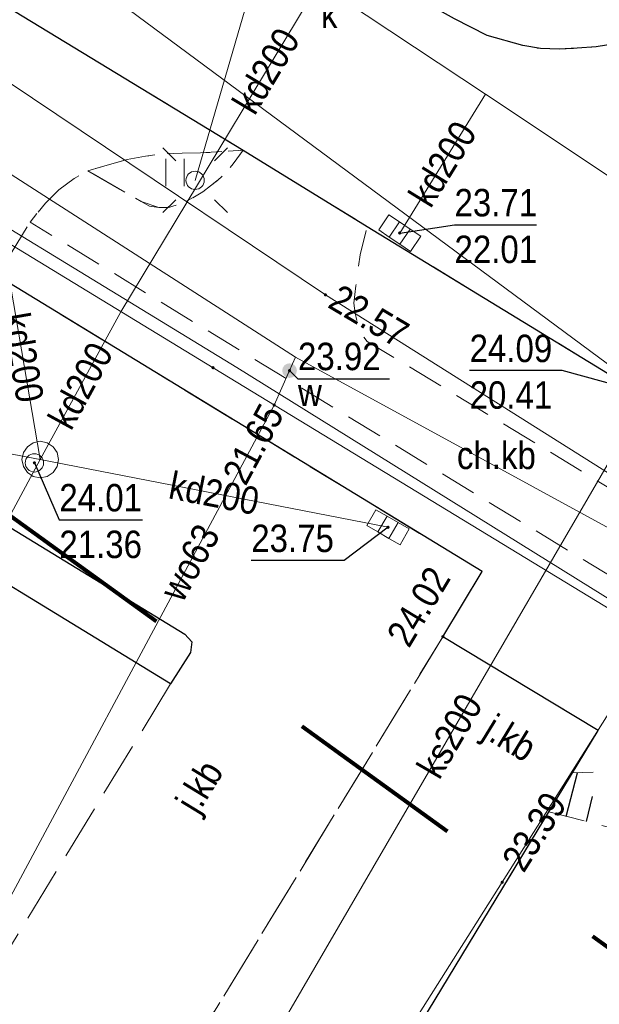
# Model space of a CAD drawing. Header units: metres. Extents: x 5490589 to 5490956, y 5935138 to 5935420.
# Tile 29 of 39: x 5490826 to 5490842, y 5935160 to 5935187. Entities that reach past the tile are written whole.
import ezdxf
from ezdxf.enums import TextEntityAlignment as Align

# ---------------------------------------------------------------- set-up
doc = ezdxf.new("R2010")
doc.units = ezdxf.units.M
doc.header["$MEASUREMENT"] = 0
for name, pattern in [('1.0_0.5', [1.5, 1, -0.5]), ('1.5_0.5', [2, 1.5, -0.5]), ('218-1000', [1.4, 0.7, -0.7]), ('219-500', [0]), ('egug-500', [0])]:
    doc.linetypes.add(name, pattern=pattern)
doc.layers.get('0').update_dxf_attribs({"color": 2, "linetype": 'CONTINUOUS', "lineweight": 5})
for name, color, linetype in [('000 Inne (niezydentyfikowane)', 7, 'CONTINUOUS'), ('203-punkt graniczny', 7, 'CONTINUOUS'), ('218-kontur użytku gruntowego', 7, 'CONTINUOUS'), ('219-działka ewidencyjna', 7, 'CONTINUOUS'), ('chodnik', 7, 'CONTINUOUS'), ('chodnik-Atr17', 7, 'CONTINUOUS'), ('jezdnia', 7, 'CONTINUOUS'), ('jezdnia-Atr17', 7, 'CONTINUOUS'), ('komora podziemna', 7, 'CONTINUOUS'), ('kratka ściekowa', 7, 'CONTINUOUS'), ('krawężnik', 7, 'CONTINUOUS'), ('latarnia', 7, 'CONTINUOUS'), ('pikieta sztuczna', 7, 'CONTINUOUS'), ('pikieta sztuczna-Atr2', 7, 'CONTINUOUS'), ('przewód elektroenergetyczny podziemny', 7, 'CONTINUOUS'), ('przewód gazowy', 7, 'CONTINUOUS'), ('przewód kanalizacyjny', 7, 'CONTINUOUS'), ('przewód kanalizacyjny-Atr1', 7, 'CONTINUOUS'), ('przewód telekomunikacyjny podziemny', 7, 'CONTINUOUS'), ('przewód wodociągowy', 7, 'CONTINUOUS'), ('przewód wodociągowy-Atr1', 7, 'CONTINUOUS'), ('rzędna', 7, 'CONTINUOUS'), ('rzędna-Atr2', 7, 'CONTINUOUS'), ('rzędna-Atr3', 7, 'CONTINUOUS'), ('skarpa nieumocniona', 7, 'CONTINUOUS'), ('trawnik', 7, 'CONTINUOUS'), ('właz do komory lub kanału - okrągły', 7, 'CONTINUOUS'), ('właz do komory lub kanału - okrągły-Atr17', 7, 'CONTINUOUS'), ('zasuwa lub zawór', 7, 'CONTINUOUS'), ('zasuwa lub zawór-Atr17', 7, 'CONTINUOUS')]:
    doc.layers.add(name, color=color, linetype=linetype)
doc.layers.add('zakres nowy', color=6, linetype='218-1000', lineweight=80)
doc.styles.get("Standard").update_dxf_attribs({"font": 'Working1250', "width": 0.75})

# ---------------------------------------------------------------- blocks, each defined once
blk = doc.blocks.new('203')
at = {"linetype": 'Continuous', "lineweight": 0}
h = blk.add_hatch(color=0, dxfattribs=at)
edge = h.paths.add_edge_path()
edge.add_arc((0, 0), 0.045, 0, 360)
blk = doc.blocks.new('PW01')
at = {"linetype": 'Continuous', "lineweight": 13}
h = blk.add_hatch(color=0, dxfattribs=at)
edge = h.paths.add_edge_path()
edge.add_arc((0, 0), 0.045, 0, 360)
blk = doc.blocks.new('TU04')
at = {"color": 0, "linetype": 'Continuous', "lineweight": 13}
for p, q in [((0, 0), (0, 0.75)), ((0.5, 0), (0.5, 0.75))]:
    blk.add_line(p, q, dxfattribs=at)
blk = doc.blocks.new('US22')
at = {"color": 0, "linetype": 'Continuous', "lineweight": 13}
blk.add_circle((0, 0), 0.25, dxfattribs=at)
blk = doc.blocks.new('SM01')
at = {"color": 0, "linetype": 'Continuous', "lineweight": 13}
for p, q in [((-0.53, 0.531), (-0.883, 0.884)), ((0.531, 0.531), (0.884, 0.884)), ((-0.53, -0.53), (-0.883, -0.883)), ((0.531, -0.53), (0.884, -0.883))]:
    blk.add_line(p, q, dxfattribs=at)
blk.add_circle((0, 0), 0.25, dxfattribs=at)
blk = doc.blocks.new('US05')
at = {"color": 0, "linetype": 'Continuous', "lineweight": 13}
for p, q in [((-0.525, -0.25), (-0.525, 0.25)), ((-0.525, 0.25), (-0.175, 0.25)), ((-0.175, -0.25), (-0.175, 0.25)), ((-0.175, 0.25), (0.175, 0.25)), ((0.175, -0.25), (0.175, 0.25)), ((0.175, 0.25), (0.525, 0.25)), ((0.525, -0.25), (0.525, 0.25)), ((-0.525, -0.25), (-0.175, -0.25)), ((-0.175, -0.25), (0.175, -0.25)), ((0.175, -0.25), (0.525, -0.25))]:
    blk.add_line(p, q, dxfattribs=at)
blk = doc.blocks.new('US25')
at = {"linetype": 'Continuous', "lineweight": 0}
h = blk.add_hatch(color=0, dxfattribs=at)
edge = h.paths.add_edge_path()
edge.add_arc((0, 0), 0.2, 0, 360)

msp = doc.modelspace()

# ---------------------------------------------------------------- linework, layer by layer
at = {"layer": '000 Inne (niezydentyfikowane)', "color": 7, "linetype": 'Continuous', "lineweight": 25, "flags": 128}
for points in [[(5490840.87, 5935165.26), (5490841.18, 5935166.45)], [(5490841.42, 5935165.12), (5490841.59, 5935165.8)]]:
    msp.add_lwpolyline(points, dxfattribs=at)
at = {"layer": '218-kontur użytku gruntowego', "color": 3, "linetype": 'egug-500', "lineweight": 18, "flags": 128}
for points in [[(5490816.54, 5935186.46), (5490831.22, 5935177.52)], [(5490831.22, 5935177.52), (5490816.54, 5935186.46)], [(5490831.22, 5935177.52), (5490852.58, 5935164.52)], [(5490852.58, 5935164.52), (5490831.22, 5935177.52)]]:
    msp.add_lwpolyline(points, dxfattribs=at)
at = {"layer": '219-działka ewidencyjna', "color": 7, "linetype": '219-500', "lineweight": 18, "flags": 128}
for points in [[(5490816.54, 5935186.46), (5490831.22, 5935177.52)], [(5490852.58, 5935164.52), (5490831.22, 5935177.52)]]:
    msp.add_lwpolyline(points, dxfattribs=at)
at = {"layer": 'chodnik', "color": 7, "linetype": '1.0_0.5', "lineweight": 18, "flags": 128}
for points in [[(5490850.09, 5935193.68), (5490848.28, 5935194.8), (5490847.33, 5935193.46), (5490846.45, 5935192.26), (5490845.21, 5935190.7), (5490844.54, 5935189.93), (5490844.08, 5935189.43), (5490843.8, 5935189.2), (5490843.55, 5935189.04), (5490843.25, 5935188.86), (5490842.94, 5935188.74), (5490842.64, 5935188.62), (5490842.3, 5935188.56), (5490841.99, 5935188.49), (5490841.62, 5935188.44), (5490841.3, 5935188.4), (5490840.97, 5935188.37), (5490840.64, 5935188.37), (5490840.3, 5935188.39), (5490839.97, 5935188.44), (5490839.65, 5935188.55), (5490839.34, 5935188.66), (5490839.04, 5935188.8), (5490838.2, 5935189.26), (5490836.02, 5935190.58), (5490823.22, 5935198.47), (5490818.95, 5935201.07), (5490816.85, 5935202.45), (5490813.14, 5935204.99), (5490809.05, 5935207.92), (5490805.88, 5935210.31), (5490802.69, 5935212.74), (5490798.11, 5935216.5), (5490795, 5935219.14), (5490791.24, 5935222.46), (5490787.55, 5935225.87), (5490785.37, 5935227.91), (5490782.53, 5935230.71), (5490778.34, 5935235.05), (5490774.62, 5935239.11), (5490771.35, 5935242.88), (5490769.08, 5935245.62), (5490764.11, 5935251.83), (5490761.01, 5935255.81), (5490755.83, 5935263.18), (5490753.66, 5935266.54), (5490748.77, 5935274.21), (5490747.72, 5935275.85), (5490746.84, 5935275.29), (5490746.51, 5935273.75), (5490751.86, 5935265.39), (5490754, 5935262.06), (5490762.2, 5935250.68), (5490764.74, 5935247.57), (5490767.26, 5935244.46), (5490769.8, 5935241.37), (5490773.09, 5935237.6), (5490776.46, 5935233.91), (5490778.52, 5935231.68), (5490782.03, 5935228.18), (5490784.89, 5935225.39), (5490787.83, 5935222.62), (5490790.8, 5935219.95), (5490793.82, 5935217.29), (5490796.91, 5935214.74), (5490800.35, 5935211.9), (5490805.89, 5935207.58), (5490809.92, 5935204.66), (5490814.03, 5935201.78), (5490816.97, 5935199.82), (5490825.04, 5935194.87), (5490834.38, 5935189.08), (5490835.18, 5935188.62), (5490836.52, 5935187.78), (5490837.82, 5935187.05), (5490838.71, 5935186.6), (5490839.68, 5935186.32), (5490840.17, 5935186.24), (5490840.68, 5935186.22), (5490841.17, 5935186.25), (5490841.69, 5935186.29), (5490842.2, 5935186.37), (5490842.68, 5935186.42), (5490843.16, 5935186.55), (5490843.65, 5935186.7), (5490844.11, 5935186.9), (5490844.56, 5935187.12), (5490844.97, 5935187.4), (5490845.37, 5935187.7), (5490845.74, 5935188.06), (5490846.4, 5935188.81), (5490847.03, 5935189.58), (5490847.66, 5935190.36), (5490848.57, 5935191.56)], [(5490868.29, 5935158.24), (5490865.01, 5935160.22), (5490866.4, 5935162.52), (5490861.26, 5935165.65), (5490859.85, 5935163.39), (5490854.21, 5935166.85), (5490854.02, 5935167.02), (5490853.86, 5935167.25), (5490853.79, 5935167.49), (5490853.74, 5935167.76), (5490853.72, 5935168.04), (5490853.75, 5935168.26), (5490853.8, 5935168.62), (5490853.88, 5935168.95), (5490853.99, 5935169.28), (5490854.26, 5935169.93), (5490850.85, 5935171.98), (5490850.55, 5935171.54), (5490850.34, 5935171.29), (5490850.06, 5935171.04), (5490849.78, 5935170.83), (5490849.56, 5935170.71), (5490849.34, 5935170.57), (5490849.09, 5935170.46), (5490848.85, 5935170.38), (5490848.55, 5935170.35), (5490848.32, 5935170.43), (5490835.43, 5935178.24), (5490835.24, 5935178.47), (5490835.16, 5935178.76), (5490835.1, 5935179.01), (5490835.07, 5935179.28), (5490835.12, 5935179.76), (5490835.16, 5935180), (5490835.19, 5935180.27), (5490835.24, 5935180.6), (5490835.43, 5935181.38), (5490832.04, 5935183.46), (5490831.77, 5935183.09), (5490831.53, 5935182.82), (5490831.34, 5935182.64), (5490831.15, 5935182.49), (5490830.94, 5935182.33), (5490830.71, 5935182.19), (5490830.49, 5935182.07), (5490830.24, 5935181.97), (5490830, 5935181.9), (5490829.74, 5935181.9), (5490829.26, 5935182.06), (5490827.8, 5935182.9), (5490827.43, 5935182.69), (5490827.01, 5935182.38), (5490826.64, 5935182.02), (5490826.22, 5935181.5), (5490834.33, 5935176.54), (5490847.42, 5935168.57), (5490852.97, 5935165.18), (5490858.73, 5935161.68), (5490867.25, 5935156.52)]]:
    msp.add_lwpolyline(points, close=True, dxfattribs=at)
at = {"layer": 'jezdnia', "color": 7, "linetype": '1.5_0.5', "lineweight": 18, "flags": 128}
for points in [[(5490754, 5935262.06), (5490751.86, 5935265.39), (5490746.51, 5935273.75), (5490742.63, 5935279.84), (5490738.32, 5935286.44), (5490732.44, 5935295.73), (5490722.51, 5935311.34), (5490718.74, 5935317.25), (5490717.66, 5935318.92), (5490716.6, 5935320.62), (5490715.86, 5935321.91), (5490715.17, 5935323.27), (5490713.69, 5935326.49), (5490713.08, 5935327.85), (5490712.37, 5935329.69), (5490711.86, 5935331.13), (5490710.98, 5935334.03), (5490710.54, 5935335.49), (5490710.2, 5935336.88), (5490709.91, 5935337.91), (5490709.63, 5935339.3), (5490709.38, 5935340.82), (5490709.16, 5935342.35), (5490708.93, 5935343.86), (5490708.77, 5935345.32), (5490708.64, 5935346.8), (5490708.53, 5935348.26), (5490708.49, 5935350.27), (5490708.49, 5935352.27), (5490708.52, 5935354.29), (5490708.69, 5935357.31), (5490708.92, 5935359.29), (5490709.22, 5935361.29), (5490709.44, 5935362.78), (5490709.76, 5935364.23), (5490710.63, 5935367.57), (5490711.19, 5935368.99), (5490711.62, 5935369.88), (5490712.04, 5935370.75), (5490712.55, 5935371.63), (5490712.82, 5935372.06), (5490713.19, 5935372.46), (5490713.52, 5935372.84), (5490713.91, 5935373.2), (5490714.28, 5935373.53), (5490714.72, 5935373.8), (5490715.14, 5935373.99), (5490715.59, 5935374.2), (5490716.1, 5935374.35), (5490716.58, 5935374.46), (5490717.06, 5935374.54), (5490717.59, 5935374.6), (5490718.09, 5935374.63), (5490718.59, 5935374.65), (5490719.09, 5935374.64), (5490719.58, 5935374.59), (5490720.06, 5935374.47), (5490720.55, 5935374.34), (5490721.53, 5935374.04), (5490723.41, 5935373.35), (5490702.58, 5935381.08), (5490702.88, 5935380.9), (5490703.47, 5935380.34), (5490704.14, 5935379.62), (5490704.41, 5935379.22), (5490704.74, 5935378.8), (5490705, 5935378.36), (5490705.24, 5935377.93), (5490705.41, 5935377.45), (5490705.56, 5935376.98), (5490705.82, 5935376), (5490705.91, 5935375.52), (5490705.96, 5935375), (5490705.84, 5935373.98), (5490705.68, 5935373.03), (5490704.59, 5935369.2), (5490704.16, 5935367.65), (5490703.32, 5935364.34), (5490702.95, 5935362.4), (5490702.62, 5935360.41), (5490702.37, 5935358.41), (5490702.21, 5935356.95), (5490702.11, 5935355.46), (5490702, 5935353.48), (5490701.86, 5935351.04), (5490701.94, 5935349.48), (5490702, 5935347.48), (5490702.1, 5935345.49), (5490702.32, 5935343.51), (5490702.58, 5935341.53), (5490702.9, 5935339.58), (5490703.23, 5935337.6), (5490704.2, 5935333.72), (5490704.64, 5935332.3), (5490705.46, 5935329.97), (5490706.14, 5935328.08), (5490707.1, 5935325.83), (5490707.95, 5935324), (5490709.1, 5935321.76), (5490710.29, 5935319.58), (5490711.29, 5935317.81), (5490714.53, 5935312.73), (5490717.75, 5935307.69), (5490721, 5935302.68), (5490723.92, 5935298.01), (5490727.38, 5935292.63), (5490730.7, 5935287.45), (5490733.32, 5935283.34), (5490733.85, 5935282.52), (5490734.55, 5935281.41), (5490739.74, 5935273.17), (5490741.9, 5935269.87), (5490746.8, 5935262.16), (5490748.88, 5935258.81), (5490749.4, 5935257.88), (5490749.6, 5935257.24), (5490749.69, 5935256.22), (5490749.7, 5935255.72), (5490749.66, 5935254.72), (5490749.48, 5935253.71), (5490749.24, 5935252.74), (5490748.89, 5935251.77), (5490748.72, 5935251.33), (5490748.47, 5935250.87), (5490747.84, 5935249.96), (5490747.2, 5935249.3), (5490746.48, 5935248.68), (5490745.65, 5935248.12), (5490744.74, 5935247.55), (5490712.74, 5935230.16), (5490703.54, 5935225.12), (5490693.9, 5935219.85), (5490693.4, 5935219.62), (5490692.46, 5935219.23), (5490691.54, 5935218.92), (5490691.09, 5935218.79), (5490690.08, 5935218.63), (5490689.05, 5935218.54), (5490688.53, 5935218.56), (5490687.54, 5935218.63), (5490687.06, 5935218.73), (5490686.07, 5935219.05), (5490685.61, 5935219.22), (5490685.15, 5935219.42), (5490684.72, 5935219.66), (5490684.28, 5935219.91), (5490683.86, 5935220.2), (5490683.46, 5935220.5), (5490683.06, 5935220.82), (5490682.69, 5935221.17), (5490682.34, 5935221.51), (5490682.03, 5935221.84), (5490681.58, 5935222.25), (5490692, 5935203.21), (5490691.95, 5935203.64), (5490691.81, 5935204.11), (5490691.67, 5935204.57), (5490691.58, 5935205.09), (5490691.5, 5935205.57), (5490691.45, 5935206.08), (5490691.44, 5935206.59), (5490691.46, 5935207.1), (5490691.51, 5935207.6), (5490691.57, 5935208.09), (5490691.67, 5935208.6), (5490691.79, 5935209.07), (5490691.97, 5935209.54), (5490692.16, 5935210.01), (5490692.38, 5935210.47), (5490692.6, 5935210.92), (5490692.87, 5935211.35), (5490693.16, 5935211.75), (5490693.44, 5935212.14), (5490693.82, 5935212.5), (5490694.17, 5935212.86), (5490694.55, 5935213.19), (5490694.94, 5935213.49), (5490695.79, 5935214.04), (5490696.66, 5935214.53), (5490697.52, 5935215.02), (5490700.98, 5935216.88), (5490713.43, 5935223.69), (5490747.61, 5935242.42), (5490749.35, 5935243.37), (5490751.08, 5935244.31), (5490752.54, 5935244.93), (5490753.48, 5935245.27), (5490754.44, 5935245.5), (5490755.47, 5935245.62), (5490756.49, 5935245.57), (5490757.44, 5935245.48), (5490757.94, 5935245.33), (5490758.44, 5935245.18), (5490758.97, 5935244.88), (5490759.4, 5935244.58), (5490760.1, 5935243.77), (5490762.52, 5935240.67), (5490764.56, 5935238.37), (5490768.95, 5935233.26), (5490770.95, 5935231.1), (5490772.99, 5935228.9), (5490777.19, 5935224.62), (5490781.53, 5935220.39), (5490785.9, 5935216.42), (5490790.42, 5935212.45), (5490793, 5935210.21), (5490794.96, 5935208.49), (5490798.17, 5935206.07), (5490801.3, 5935203.57), (5490802.88, 5935202.4), (5490805.26, 5935200.59), (5490810.19, 5935197.14), (5490813.47, 5935194.9), (5490818.52, 5935191.68), (5490820, 5935190.79), (5490832.04, 5935183.46), (5490835.43, 5935181.38), (5490842.37, 5935177.14), (5490842.16, 5935176.8), (5490843.47, 5935176), (5490843.72, 5935176.35), (5490850.85, 5935171.98), (5490854.26, 5935169.93), (5490861.26, 5935165.65), (5490866.4, 5935162.52), (5490869.81, 5935160.5), (5490872.81, 5935165.67), (5490863.37, 5935171.42), (5490857.41, 5935175.05), (5490855.71, 5935176.07), (5490854.88, 5935176.62), (5490854.18, 5935177.24), (5490853.76, 5935177.67), (5490853.43, 5935178.05), (5490853.12, 5935178.46), (5490852.87, 5935178.88), (5490852.62, 5935179.32), (5490852.42, 5935179.78), (5490852.23, 5935180.26), (5490852.07, 5935180.73), (5490851.98, 5935181.24), (5490851.9, 5935181.72), (5490851.84, 5935182.21), (5490851.82, 5935182.71), (5490851.84, 5935183.22), (5490851.86, 5935183.73), (5490851.92, 5935184.22), (5490852.03, 5935184.71), (5490852.2, 5935185.34), (5490853.97, 5935188.73), (5490850.09, 5935193.68), (5490848.57, 5935191.56), (5490847.66, 5935190.36), (5490847.03, 5935189.58), (5490846.4, 5935188.81), (5490845.74, 5935188.06), (5490845.37, 5935187.7), (5490844.97, 5935187.4), (5490844.56, 5935187.12), (5490844.11, 5935186.9), (5490843.65, 5935186.7), (5490843.16, 5935186.55), (5490842.68, 5935186.42), (5490842.2, 5935186.37), (5490841.69, 5935186.29), (5490841.17, 5935186.25), (5490840.68, 5935186.22), (5490840.17, 5935186.24), (5490839.68, 5935186.32), (5490838.71, 5935186.6), (5490837.82, 5935187.05), (5490836.52, 5935187.78), (5490835.18, 5935188.62), (5490834.38, 5935189.08), (5490825.04, 5935194.87), (5490816.97, 5935199.82), (5490814.03, 5935201.78), (5490809.92, 5935204.66), (5490805.89, 5935207.58), (5490800.35, 5935211.9), (5490796.91, 5935214.74), (5490793.82, 5935217.29), (5490790.8, 5935219.95), (5490787.83, 5935222.62), (5490784.89, 5935225.39), (5490782.03, 5935228.18), (5490778.52, 5935231.68), (5490776.46, 5935233.91), (5490773.09, 5935237.6), (5490769.8, 5935241.37), (5490767.26, 5935244.46), (5490764.74, 5935247.57), (5490762.2, 5935250.68)], [(5490821.34, 5935184.5), (5490820.85, 5935183.75), (5490825.7, 5935180.65), (5490826.22, 5935181.5), (5490826.64, 5935182.02), (5490827.01, 5935182.38), (5490827.43, 5935182.69), (5490827.8, 5935182.9), (5490828.87, 5935183.21), (5490829.37, 5935183.3), (5490829.87, 5935183.37), (5490830.38, 5935183.38), (5490830.88, 5935183.39), (5490832.04, 5935183.46), (5490820, 5935190.79), (5490820.83, 5935189.48), (5490821.1, 5935189.07), (5490821.36, 5935188.63), (5490821.58, 5935188.18), (5490821.77, 5935187.7), (5490821.9, 5935187.21), (5490821.92, 5935186.53), (5490821.88, 5935186.16), (5490821.76, 5935185.66), (5490821.62, 5935185.18)]]:
    msp.add_lwpolyline(points, close=True, dxfattribs=at)
at = {"layer": 'jezdnia', "color": 7, "linetype": '1.5_0.5', "lineweight": 18}
for points in [[(5490821.033, 5935143.133), (5490824.38, 5935148.65), (5490837.5, 5935170.17), (5490838.57, 5935171.95), (5490825.66, 5935179.83), (5490825.49, 5935180.16), (5490825.7, 5935180.65), (5490820.85, 5935183.75), (5490819.33, 5935181.02), (5490817.19, 5935177.52), (5490808.05, 5935162.56), (5490796.222, 5935143.133)], [(5490802.882, 5935143.133), (5490821.68, 5935174), (5490822.18, 5935174.83), (5490822.42, 5935175), (5490822.74, 5935174.95), (5490830.45, 5935170.24), (5490830.64, 5935170.03), (5490830.6, 5935169.74), (5490830.06, 5935168.88), (5490819.19, 5935151.05), (5490814.392, 5935143.133)], [(5490826.911, 5935143.133), (5490832.08, 5935151.66), (5490841.74, 5935167.61), (5490837.5, 5935170.17), (5490824.38, 5935148.65), (5490821.033, 5935143.133)]]:
    msp.add_lwpolyline(points, dxfattribs=at)
at = {"layer": 'komora podziemna', "color": 34, "linetype": 'Continuous', "lineweight": 18, "flags": 128}
msp.add_lwpolyline([(5490826.5, 5935175.51), (5490826.69, 5935175.47), (5490826.85, 5935175.36), (5490826.96, 5935175.2), (5490827, 5935175.01), (5490826.96, 5935174.82), (5490826.85, 5935174.66), (5490826.69, 5935174.55), (5490826.5, 5935174.51), (5490826.31, 5935174.55), (5490826.15, 5935174.66), (5490826.04, 5935174.82), (5490826, 5935175.01), (5490826.04, 5935175.2), (5490826.15, 5935175.36), (5490826.31, 5935175.47)], close=True, dxfattribs=at)
at = {"layer": 'krawężnik', "color": 7, "linetype": 'Continuous', "lineweight": 25, "flags": 128}
for points in [[(5490850.09, 5935193.68), (5490848.57, 5935191.56), (5490847.66, 5935190.36), (5490847.03, 5935189.58), (5490846.4, 5935188.81), (5490845.74, 5935188.06), (5490845.37, 5935187.7), (5490844.97, 5935187.4), (5490844.56, 5935187.12), (5490844.11, 5935186.9), (5490843.65, 5935186.7), (5490843.16, 5935186.55), (5490842.68, 5935186.42), (5490842.2, 5935186.37), (5490841.69, 5935186.29), (5490841.17, 5935186.25), (5490840.68, 5935186.22), (5490840.17, 5935186.24), (5490839.68, 5935186.32), (5490838.71, 5935186.6), (5490837.82, 5935187.05), (5490836.52, 5935187.78), (5490835.18, 5935188.62), (5490834.38, 5935189.08)], [(5490820, 5935190.79), (5490832.04, 5935183.46), (5490835.43, 5935181.38), (5490842.37, 5935177.14), (5490842.16, 5935176.8), (5490843.47, 5935176), (5490843.72, 5935176.35), (5490850.85, 5935171.98), (5490854.26, 5935169.93), (5490861.26, 5935165.65), (5490866.4, 5935162.52)]]:
    msp.add_lwpolyline(points, dxfattribs=at)
at = {"layer": 'krawężnik', "color": 7, "linetype": 'Continuous', "lineweight": 25}
msp.add_lwpolyline([(5490826.911, 5935143.133), (5490832.08, 5935151.66), (5490841.74, 5935167.61), (5490837.5, 5935170.17), (5490838.57, 5935171.95), (5490825.66, 5935179.83), (5490825.49, 5935180.16), (5490825.7, 5935180.65)], dxfattribs=at)
at = {"layer": 'krawężnik', "color": 7, "linetype": 'Continuous', "lineweight": 25, "flags": 128}
msp.add_lwpolyline([(5490821.68, 5935174), (5490822.18, 5935174.83), (5490822.42, 5935175), (5490822.74, 5935174.95), (5490830.45, 5935170.24), (5490830.64, 5935170.03), (5490830.6, 5935169.74), (5490830.06, 5935168.88)], close=True, dxfattribs=at)
at = {"layer": 'przewód elektroenergetyczny podziemny', "color": 1, "linetype": 'Continuous', "lineweight": 18, "flags": 128}
msp.add_lwpolyline([(5490843.38, 5935189.33), (5490840.53, 5935189.01), (5490835.07, 5935191.78), (5490833.67, 5935192.75), (5490830.73, 5935182.64)], dxfattribs=at)
at = {"layer": 'przewód gazowy', "color": 40, "linetype": 'Continuous', "lineweight": 18, "flags": 128}
msp.add_lwpolyline([(5490853.03, 5935168.18), (5490844.68, 5935172.96), (5490834.29, 5935179.51), (5490820.93, 5935188.48), (5490820.57, 5935188.73), (5490814.62, 5935193.03), (5490812.79, 5935194.57), (5490812.23, 5935195.06), (5490798.33, 5935204.76), (5490786.81, 5935214.55), (5490770.88, 5935228.03), (5490769.54, 5935229.1), (5490756.14, 5935245.34)], dxfattribs=at)
at = {"layer": 'przewód gazowy', "color": 40, "linetype": 'Continuous', "lineweight": 18}
msp.add_lwpolyline([(5490844.68, 5935172.96), (5490844.61, 5935172.81), (5490843.31, 5935170.1), (5490839.12, 5935163.46), (5490835.41, 5935157.6), (5490831.57, 5935150.9), (5490829.08, 5935147.68), (5490826.413, 5935143.133)], dxfattribs=at)
at = {"layer": 'przewód kanalizacyjny', "color": 34, "linetype": 'Continuous', "lineweight": 18}
for points in [[(5490843.12, 5935176.8), (5490804.89, 5935205.1), (5490770.59, 5935230.64), (5490754.39, 5935255.57), (5490729.9, 5935289.08), (5490710.57, 5935316.38), (5490703.51, 5935346.76), (5490707.95, 5935384.8), (5490676.876, 5935395.649)], [(5490823.519, 5935143.133), (5490843.12, 5935176.8)]]:
    msp.add_lwpolyline(points, dxfattribs=at)
at = {"layer": 'przewód kanalizacyjny', "color": 34, "linetype": 'Continuous', "lineweight": 18, "flags": 128}
for points in [[(5490783.18, 5935225.1), (5490796.03, 5935213.26), (5490815.38, 5935200.16), (5490834.11, 5935188.02), (5490838.66, 5935184.99), (5490845.99, 5935180.11)], [(5490828.7, 5935179.05), (5490834.11, 5935188.02)], [(5490838.66, 5935184.99), (5490836.32, 5935181.2)], [(5490825.55, 5935180.58), (5490826.5, 5935175.01)], [(5490826.5, 5935175.01), (5490828.7, 5935179.05)], [(5490826.5, 5935175.01), (5490819.84, 5935176.28)], [(5490826.5, 5935175.01), (5490819.71, 5935162.39)], [(5490826.5, 5935175.01), (5490836, 5935173.16)]]:
    msp.add_lwpolyline(points, dxfattribs=at)
at = {"layer": 'przewód telekomunikacyjny podziemny', "color": 30, "linetype": 'Continuous', "lineweight": 18, "flags": 128}
msp.add_lwpolyline([(5490784.84, 5935210.18), (5490789.58, 5935206.34), (5490795.35, 5935201.44), (5490801.67, 5935196.81), (5490807.94, 5935192.49), (5490815.09, 5935187.8), (5490821.03, 5935184.14), (5490831.87, 5935177.53), (5490847.72, 5935167.66)], dxfattribs=at)
at = {"layer": 'przewód wodociągowy', "color": 5, "linetype": 'Continuous', "lineweight": 18, "flags": 128}
for points in [[(5490785.73, 5935211.63), (5490798.13, 5935201.73), (5490808.26, 5935194.34), (5490809.45, 5935193.5), (5490812.97, 5935191.32), (5490821.95, 5935185.2), (5490833.47, 5935177.81), (5490846.46, 5935170.72), (5490846.68, 5935170.59), (5490847.08, 5935170.37), (5490858.04, 5935163.45), (5490873.85, 5935153.89)], [(5490833.47, 5935177.81), (5490833.31, 5935177.44), (5490832.89, 5935176.5)]]:
    msp.add_lwpolyline(points, dxfattribs=at)
at = {"layer": 'przewód wodociągowy', "color": 5, "linetype": 'Continuous', "lineweight": 18}
msp.add_lwpolyline([(5490814.675, 5935143.133), (5490823.73, 5935159.43), (5490832.89, 5935176.5)], dxfattribs=at)
at = {"layer": 'rzędna-Atr2', "color": 7}
for p, q in [((5490836.32, 5935181.2), (5490837.816, 5935181.422)), ((5490837.816, 5935181.422), (5490840.061, 5935181.422))]:
    msp.add_line(p, q, dxfattribs=at)
at = {"layer": 'rzędna-Atr2', "color": 7, "flags": 128}
for points in [[(5490833.31, 5935177.44), (5490833.54, 5935177.22), (5490836.045, 5935177.22)], [(5490843.12, 5935176.8), (5490840.76, 5935177.44), (5490838.228, 5935177.44)], [(5490826.34, 5935174.92), (5490827.02, 5935173.36), (5490829.291, 5935173.36)], [(5490836, 5935173.16), (5490834.8, 5935172.25), (5490832.263, 5935172.25)]]:
    msp.add_lwpolyline(points, dxfattribs=at)
at = {"layer": 'skarpa nieumocniona', "color": 7, "linetype": '1.0_0.5', "lineweight": 18}
for points in [[(5490884.905, 5935143.133), (5490880.23, 5935147.17), (5490873.25, 5935148.83), (5490857.02, 5935160.76), (5490849.1, 5935166.66), (5490841.04, 5935166.45)], [(5490884.905, 5935143.133), (5490880.23, 5935147.17), (5490873.25, 5935148.83), (5490857.02, 5935160.76), (5490849.1, 5935166.66), (5490841.04, 5935166.45)], [(5490841.04, 5935166.45), (5490840.39, 5935165.38), (5490850.59, 5935162.81), (5490856.05, 5935158.49), (5490872.29, 5935147.1), (5490878.47, 5935144.59), (5490881.07, 5935143.133)], [(5490841.04, 5935166.45), (5490840.39, 5935165.38), (5490850.59, 5935162.81), (5490856.05, 5935158.49), (5490872.29, 5935147.1), (5490878.47, 5935144.59), (5490881.07, 5935143.133)]]:
    msp.add_lwpolyline(points, dxfattribs=at)
at = {"layer": 'trawnik', "color": 7, "linetype": '1.0_0.5', "lineweight": 18, "flags": 128}
msp.add_lwpolyline([(5490827.8, 5935182.9), (5490829.26, 5935182.06), (5490829.48, 5935181.93), (5490829.74, 5935181.9), (5490830, 5935181.9), (5490830.24, 5935181.97), (5490830.49, 5935182.07), (5490830.71, 5935182.19), (5490830.94, 5935182.33), (5490831.15, 5935182.49), (5490831.34, 5935182.64), (5490831.53, 5935182.82), (5490831.77, 5935183.09), (5490832.04, 5935183.46), (5490830.88, 5935183.39), (5490830.38, 5935183.38), (5490829.87, 5935183.37), (5490829.37, 5935183.3), (5490828.87, 5935183.21)], close=True, dxfattribs=at)
at = {"layer": 'zakres nowy', "ltscale": 7}
msp.add_lwpolyline([(5490696.87, 5935411.82), (5490683.11, 5935366.31), (5490696.87, 5935309.87), (5490746.26, 5935230.85), (5490858.09, 5935150.06), (5490948.04, 5935320.45)], close=True, dxfattribs=at)

# ---------------------------------------------------------------- block references
at = {"layer": '203-punkt graniczny', "color": 7, "linetype": 'Continuous', "lineweight": 18}
msp.add_blockref('203', (5490831.22, 5935177.52), dxfattribs=at)
at = {"layer": 'kratka ściekowa', "color": 34, "linetype": 'Continuous', "lineweight": 18}
for p, rotation in [((5490836.32, 5935181.2), 326), ((5490836, 5935173.16), 150)]:
    msp.add_blockref('US05', p, dxfattribs=dict(at, rotation=rotation))
at = {"layer": 'latarnia', "color": 7, "linetype": 'Continuous', "lineweight": 18}
msp.add_blockref('SM01', (5490830.73, 5935182.64), dxfattribs=at)
at = {"layer": 'pikieta sztuczna', "color": 7, "linetype": 'Continuous', "lineweight": 13}
msp.add_blockref('PW01', (5490837.5, 5935170.17), dxfattribs=at)
at = {"layer": 'rzędna', "color": 34, "linetype": 'Continuous', "lineweight": 18}
for p in [(5490836.32, 5935181.2), (5490826.34, 5935174.92), (5490836, 5935173.16)]:
    msp.add_blockref('PW01', p, dxfattribs=at)
at = {"layer": 'rzędna', "color": 40, "linetype": 'Continuous', "lineweight": 18}
for p in [(5490834.29, 5935179.51), (5490839.12, 5935163.46)]:
    msp.add_blockref('PW01', p, dxfattribs=at)
at = {"layer": 'rzędna', "color": 5, "linetype": 'Continuous', "lineweight": 18}
for p in [(5490833.31, 5935177.44), (5490832.89, 5935176.5)]:
    msp.add_blockref('PW01', p, dxfattribs=at)
at = {"layer": 'trawnik', "color": 7, "linetype": 'Continuous', "lineweight": 18}
msp.add_blockref('TU04', (5490829.933, 5935182.477), dxfattribs=at)
at = {"layer": 'właz do komory lub kanału - okrągły', "color": 7, "linetype": 'Continuous', "lineweight": 18}
msp.add_blockref('US22', (5490826.34, 5935174.92), dxfattribs=at)
at = {"layer": 'zasuwa lub zawór', "color": 5, "linetype": 'Continuous', "lineweight": 18}
msp.add_blockref('US25', (5490833.31, 5935177.44), dxfattribs=at)

# ---------------------------------------------------------------- texts
at = {"layer": 'chodnik-Atr17', "color": 7, "width": 0.9}
msp.add_text('ch.kb', height=0.75, dxfattribs=at).set_placement((5490838.961, 5935175.125), align=Align.MIDDLE_CENTER)
at = {"layer": 'jezdnia-Atr17', "color": 7, "width": 0.9}
for rotation, p in [(328.599, (5490839.338, 5935167.405)), (58.6, (5490830.844, 5935166.079))]:
    msp.add_text('j.kb', height=0.75, rotation=rotation, dxfattribs=at).set_placement(p, align=Align.MIDDLE_CENTER)
at = {"layer": 'pikieta sztuczna-Atr2', "color": 7, "width": 0.9}
msp.add_text('24.02', height=0.75, rotation=58.999, dxfattribs=at).set_placement((5490835.93, 5935170.22), align=Align.TOP_LEFT)
at = {"layer": 'przewód kanalizacyjny-Atr1', "color": 34, "width": 0.9}
for rotation, p in [(59, (5490832.668, 5935185.63)), (58.3, (5490837.49, 5935183.09)), (279.7, (5490826.03, 5935177.8)), (61.4, (5490827.6, 5935177.03)), (348.999, (5490831.25, 5935174.09))]:
    msp.add_text('kd200', height=0.75, rotation=rotation, dxfattribs=at).set_placement(p, align=Align.MIDDLE_CENTER)
msp.add_text('ks200', height=0.75, rotation=59.792, dxfattribs=at).set_placement((5490837.077, 5935166.42), align=Align.MIDDLE_LEFT)
at = {"layer": 'przewód wodociągowy-Atr1', "color": 5, "width": 0.9}
msp.add_text('wo63', height=0.75, rotation=60.9, dxfattribs=at).set_placement((5490830.58, 5935172.196), align=Align.MIDDLE_CENTER)
at = {"layer": 'rzędna-Atr2', "color": 34, "width": 0.9}
for s, p in [('23.71', (5490837.816, 5935181.43)), ('24.09', (5490838.228, 5935177.448)), ('24.01', (5490827.02, 5935173.368)), ('23.75', (5490832.263, 5935172.258))]:
    msp.add_text(s, height=0.75, dxfattribs=at).set_placement(p, align=Align.BOTTOM_LEFT)
at = {"layer": 'rzędna-Atr2', "color": 40, "width": 0.9}
for s, rotation, p in [('22.57', 329.299, (5490834.51, 5935179.51)), ('23.39', 57.747, (5490839.39, 5935163.89))]:
    msp.add_text(s, height=0.75, rotation=rotation, dxfattribs=at).set_placement(p, align=Align.MIDDLE_LEFT)
at = {"layer": 'rzędna-Atr2', "color": 5, "width": 0.9}
msp.add_text('23.92', height=0.75, dxfattribs=at).set_placement((5490833.54, 5935177.228), align=Align.BOTTOM_LEFT)
msp.add_text('21.65', height=0.75, rotation=61.799, dxfattribs=at).set_placement((5490831.78, 5935174.44), align=Align.MIDDLE_LEFT)
at = {"layer": 'rzędna-Atr3', "color": 34, "width": 0.9}
for s, p in [('22.01', (5490837.816, 5935180.155)), ('20.41', (5490838.228, 5935176.173)), ('21.36', (5490827.02, 5935172.093))]:
    msp.add_text(s, height=0.75, dxfattribs=at).set_placement(p, align=Align.BOTTOM_LEFT)
at = {"layer": 'właz do komory lub kanału - okrągły-Atr17', "color": 7, "width": 0.9}
msp.add_text('k', height=0.75, dxfattribs=at).set_placement((5490834.17, 5935187.55), align=Align.TOP_LEFT)
at = {"layer": 'zasuwa lub zawór-Atr17', "color": 5, "width": 0.9}
msp.add_text('w', height=0.75, dxfattribs=at).set_placement((5490833.54, 5935177.22), align=Align.TOP_LEFT)

doc.saveas('drawing.dxf')
